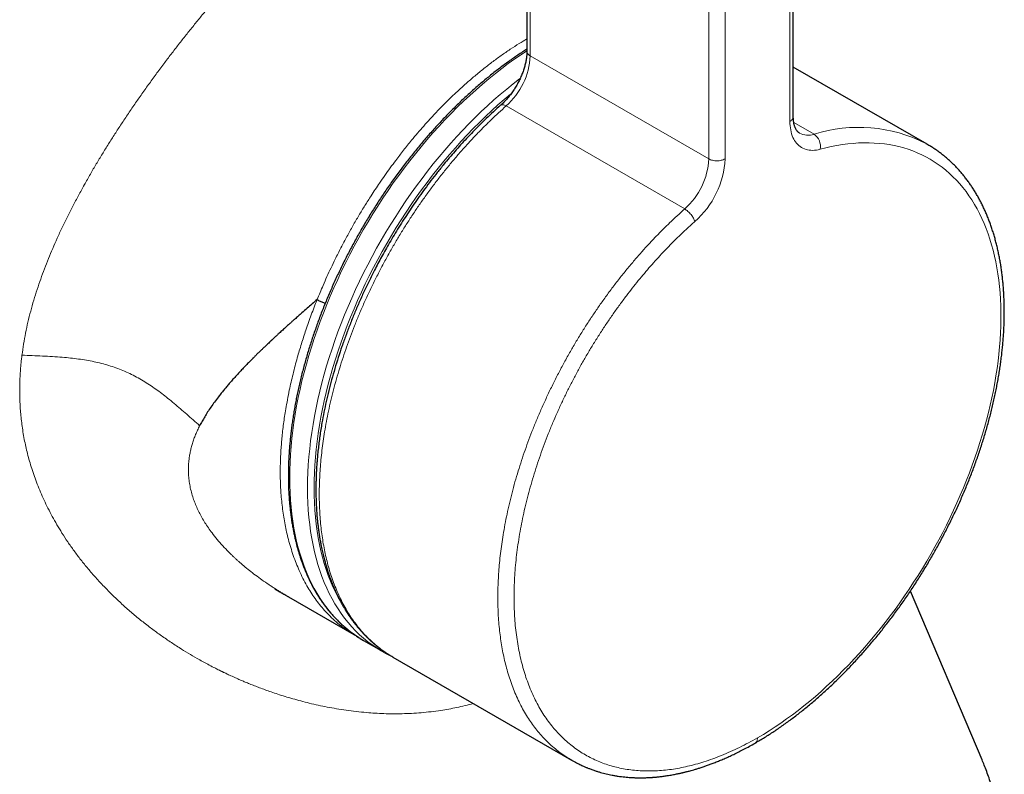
# Model space of a CAD drawing. Header units: millimetres. Extents: x 8 to 800, y 12 to 773.
# Tile 18 of 34: x 746 to 789, y 63 to 96. Entities that reach past the tile are written whole.
import ezdxf

# ---------------------------------------------------------------- set-up
doc = ezdxf.new("R2010")
doc.units = ezdxf.units.MM

msp = doc.modelspace()

# ---------------------------------------------------------------- linework, layer by layer
at = {"color": 7, "linetype": 'Continuous', "lineweight": 30}
for p, q in [((767.942, 115.362), (767.942, 94.446)), ((779.549, 91.592), (779.549, 112.502)), ((785.384, 90.39), (779.549, 93.758)), ((787.772, 63.556), (784.652, 70.914)), ((757.538, 70.671), (757.557, 70.66)), ((757.556, 70.661), (757.56, 70.659)), ((757.56, 70.659), (760.408, 69.015)), ((760.671, 68.851), (760.818, 68.763)), ((760.818, 68.763), (761.596, 68.314)), ((762.107, 68.033), (769.885, 63.542)), ((769.896, 63.536), (769.886, 63.543))]:
    msp.add_line(p, q, dxfattribs=at)
at = {"color": 252, "linetype": 'Continuous', "lineweight": 0}
for p, q in [((768.089, 94.245), (768.089, 115.155)), ((779.403, 112.298), (779.403, 91.388)), ((775.867, 89.755), (775.867, 110.665)), ((776.574, 89.755), (776.574, 110.665)), ((768.089, 94.245), (775.867, 89.755)), ((767.038, 92.06), (774.816, 87.57)), ((779.569, 91.334), (780.453, 90.824)), ((757.56, 70.659), (757.565, 70.656)), ((760.486, 68.972), (760.481, 68.975))]:
    msp.add_line(p, q, dxfattribs=at)
at = {"color": 252, "linetype": 'Continuous', "lineweight": 0, "flags": 128}
for points in [[(767.942, 94.461), (767.704, 94.305), (767.418, 94.11), (767.133, 93.906), (766.85, 93.695), (766.567, 93.475), (766.285, 93.248), (766.006, 93.013), (765.727, 92.771), (765.451, 92.521), (765.177, 92.265), (764.906, 92.001), (764.637, 91.731), (764.37, 91.455), (764.106, 91.172), (763.846, 90.882), (763.589, 90.587), (763.335, 90.286), (763.084, 89.98), (762.838, 89.668), (762.595, 89.351), (762.357, 89.029), (762.123, 88.703), (761.893, 88.372), (761.667, 88.036), (761.447, 87.697), (761.231, 87.354), (761.021, 87.007), (760.815, 86.657), (760.615, 86.305), (760.42, 85.949), (760.231, 85.59), (760.048, 85.23), (759.87, 84.867), (759.699, 84.502), (759.533, 84.136), (759.374, 83.769), (759.221, 83.4), (759.074, 83.031), (758.934, 82.661), (758.8, 82.29), (758.674, 81.92), (758.554, 81.549), (758.44, 81.18), (758.334, 80.811), (758.235, 80.442), (758.143, 80.075), (758.058, 79.71), (757.98, 79.346), (757.909, 78.984), (757.846, 78.624), (757.79, 78.267), (757.742, 77.913), (757.701, 77.561), (757.667, 77.213), (757.641, 76.868), (757.622, 76.526), (757.611, 76.189), (757.607, 75.855), (757.611, 75.526), (757.623, 75.202), (757.642, 74.882), (757.668, 74.567), (757.702, 74.258), (757.743, 73.954), (757.792, 73.655), (757.848, 73.363), (757.911, 73.076), (757.982, 72.796), (758.06, 72.522), (758.145, 72.255), (758.237, 71.994), (758.337, 71.741), (758.443, 71.494), (758.556, 71.256), (758.677, 71.024), (758.804, 70.8), (758.937, 70.584), (759.078, 70.376), (759.224, 70.176), (759.378, 69.985), (759.537, 69.801), (759.703, 69.626), (759.874, 69.46), (760.052, 69.302), (760.236, 69.154), (760.425, 69.014), (760.62, 68.883), (760.671, 68.851)], [(761.44, 68.407), (761.398, 68.434), (761.203, 68.565), (761.014, 68.705), (760.83, 68.853), (760.652, 69.011), (760.481, 69.177), (760.315, 69.352), (760.155, 69.535), (760.002, 69.727), (759.855, 69.927), (759.715, 70.135), (759.581, 70.351), (759.454, 70.575), (759.334, 70.807), (759.221, 71.045), (759.115, 71.292), (759.015, 71.545), (758.923, 71.806), (758.838, 72.073), (758.76, 72.347), (758.689, 72.627), (758.626, 72.913), (758.569, 73.206), (758.521, 73.504), (758.479, 73.809), (758.446, 74.118), (758.419, 74.433), (758.4, 74.753), (758.389, 75.077), (758.385, 75.406), (758.389, 75.74), (758.4, 76.077), (758.419, 76.418), (758.445, 76.764), (758.479, 77.112), (758.52, 77.464), (758.568, 77.818), (758.624, 78.175), (758.687, 78.535), (758.758, 78.897), (758.836, 79.261), (758.921, 79.626), (759.013, 79.993), (759.112, 80.362), (759.218, 80.731), (759.331, 81.1), (759.451, 81.471), (759.578, 81.841), (759.712, 82.211), (759.852, 82.582), (759.998, 82.951), (760.152, 83.32), (760.311, 83.687), (760.476, 84.053), (760.648, 84.418), (760.826, 84.781), (761.009, 85.141), (761.198, 85.5), (761.393, 85.856), (761.593, 86.208), (761.798, 86.558), (762.009, 86.905), (762.225, 87.248), (762.445, 87.587), (762.67, 87.923), (762.9, 88.254), (763.135, 88.58), (763.373, 88.902), (763.616, 89.219), (763.862, 89.531), (764.113, 89.837), (764.366, 90.138), (764.624, 90.433), (764.884, 90.723), (765.148, 91.006), (765.414, 91.282), (765.683, 91.552), (765.955, 91.816), (766.229, 92.072), (766.505, 92.322), (766.783, 92.564), (767.063, 92.799), (767.345, 93.026), (767.627, 93.245), (767.648, 93.261)], [(767.242, 92.581), (767.234, 92.574), (766.958, 92.343), (766.683, 92.104), (766.411, 91.857), (766.14, 91.604), (765.872, 91.344), (765.606, 91.077), (765.343, 90.804), (765.083, 90.525), (764.826, 90.239), (764.572, 89.948), (764.321, 89.651), (764.074, 89.349), (763.831, 89.041), (763.592, 88.728), (763.356, 88.41), (763.125, 88.088), (762.898, 87.761), (762.676, 87.43), (762.458, 87.095), (762.245, 86.757), (762.037, 86.415), (761.834, 86.069), (761.637, 85.721), (761.445, 85.37), (761.258, 85.016), (761.077, 84.66), (760.902, 84.302), (760.732, 83.942), (760.569, 83.58), (760.412, 83.218), (760.261, 82.854), (760.116, 82.489), (759.977, 82.124), (759.846, 81.758), (759.721, 81.392), (759.602, 81.027), (759.49, 80.662), (759.385, 80.298), (759.287, 79.934), (759.197, 79.572), (759.113, 79.211), (759.036, 78.852), (758.966, 78.495), (758.904, 78.14), (758.849, 77.787), (758.801, 77.437), (758.76, 77.09), (758.727, 76.746), (758.701, 76.405), (758.683, 76.068), (758.672, 75.735), (758.668, 75.406), (758.672, 75.081), (758.683, 74.761), (758.702, 74.445), (758.728, 74.135), (758.761, 73.829), (758.802, 73.529), (758.85, 73.235), (758.905, 72.946), (758.968, 72.663), (759.038, 72.386), (759.115, 72.116), (759.199, 71.852), (759.29, 71.595), (759.388, 71.345), (759.493, 71.102), (759.605, 70.866), (759.724, 70.637), (759.754, 70.581)], [(779.402, 91.387), (779.404, 91.289), (779.411, 91.194), (779.421, 91.102), (779.436, 91.013), (779.454, 90.927), (779.477, 90.844), (779.503, 90.765), (779.534, 90.69), (779.568, 90.62), (779.607, 90.553), (779.649, 90.491), (779.694, 90.433), (779.743, 90.38), (779.795, 90.331), (779.851, 90.288), (779.909, 90.249), (779.971, 90.216), (780.035, 90.188), (780.103, 90.165), (780.172, 90.147), (780.244, 90.135), (780.318, 90.128), (780.394, 90.126), (780.472, 90.13), (780.552, 90.139), (780.633, 90.153), (780.716, 90.173)], [(780.716, 90.173), (780.961, 90.236), (781.204, 90.29), (781.446, 90.337), (781.686, 90.377), (781.924, 90.408), (782.159, 90.431), (782.392, 90.447), (782.622, 90.455), (782.85, 90.454), (783.075, 90.446), (783.297, 90.43), (783.516, 90.407), (783.732, 90.375), (783.944, 90.335), (784.153, 90.288), (784.359, 90.233), (784.56, 90.17), (784.758, 90.099), (784.952, 90.021), (785.143, 89.935), (785.328, 89.841), (785.51, 89.74), (785.688, 89.631), (785.861, 89.515), (786.029, 89.392), (786.193, 89.261), (786.352, 89.123), (786.506, 88.978), (786.655, 88.826), (786.8, 88.667), (786.939, 88.501), (787.073, 88.328), (787.202, 88.149), (787.325, 87.963), (787.443, 87.771), (787.556, 87.572), (787.663, 87.367), (787.765, 87.156), (787.861, 86.939), (787.951, 86.716), (788.035, 86.487), (788.114, 86.253), (788.187, 86.013), (788.254, 85.768), (788.315, 85.518), (788.37, 85.263), (788.419, 85.002), (788.462, 84.737), (788.499, 84.468), (788.531, 84.194), (788.555, 83.916), (788.574, 83.633), (788.587, 83.347), (788.594, 83.057), (788.594, 82.763), (788.589, 82.466), (788.577, 82.165), (788.559, 81.861), (788.535, 81.555), (788.505, 81.245), (788.469, 80.933), (788.427, 80.619), (788.379, 80.302), (788.325, 79.984), (788.265, 79.663), (788.199, 79.341), (788.127, 79.018), (788.049, 78.693), (787.966, 78.367), (787.876, 78.04), (787.781, 77.712), (787.681, 77.384), (787.575, 77.055), (787.463, 76.726), (787.346, 76.397), (787.223, 76.069), (787.095, 75.741), (786.962, 75.413), (786.824, 75.086), (786.68, 74.76), (786.532, 74.436), (786.378, 74.112), (786.22, 73.791), (786.057, 73.471), (785.889, 73.152), (785.717, 72.836), (785.541, 72.522), (785.36, 72.211), (785.174, 71.902), (784.985, 71.596), (784.792, 71.293), (784.594, 70.993), (784.393, 70.697), (784.188, 70.404), (783.98, 70.115), (783.768, 69.829), (783.553, 69.547), (783.334, 69.27), (783.113, 68.997), (782.888, 68.728), (782.661, 68.465), (782.431, 68.205), (782.199, 67.951), (781.964, 67.702), (781.726, 67.458), (781.487, 67.22), (781.246, 66.987), (781.002, 66.759), (780.757, 66.537), (780.511, 66.322), (780.263, 66.112), (780.013, 65.908), (779.763, 65.711), (779.511, 65.52), (779.259, 65.336), (779.005, 65.158), (778.752, 64.987), (778.497, 64.822), (778.243, 64.665), (777.988, 64.514)]]:
    msp.add_lwpolyline(points, dxfattribs=at)
at = {"color": 7, "linetype": 'Continuous', "lineweight": 30, "flags": 128}
for points in [[(785.328, 90.422), (785.407, 90.376), (785.446, 90.354)], [(761.755, 68.226), (761.598, 68.313), (761.44, 68.407)]]:
    msp.add_lwpolyline(points, dxfattribs=at)
at = {"color": 252, "linetype": 'Continuous', "lineweight": 0}
for centre, radius, start, end in [((764.958, 94.405), 3.135, 311.5723, 357.0648), ((782.403, 84.716), 6.412, 62.8564, 107.7073), ((780.201, 91.608), 0.824, 242.1445, 287.7869), ((780.095, 90.301), 0.634, 348.3298, 55.6045), ((772.736, 89.915), 3.135, 311.572, 357.0648), ((772.672, 89.95), 3.907, 311.4996, 357.1384)]:
    msp.add_arc(centre, radius, start, end, dxfattribs=at)
for points, knots in [([(745.944, 81.199), (745.966, 81.359), (746.01, 81.679), (746.098, 82.159), (746.202, 82.637), (746.321, 83.114), (746.456, 83.59), (746.602, 84.056), (746.757, 84.512), (746.921, 84.958), (747.096, 85.403), (747.281, 85.847), (747.48, 86.299), (747.693, 86.759), (747.921, 87.228), (748.158, 87.695), (748.404, 88.162), (748.66, 88.628), (748.918, 89.084), (749.18, 89.531), (749.443, 89.968), (749.713, 90.404), (749.99, 90.839), (750.278, 91.282), (750.579, 91.733), (750.892, 92.191), (751.211, 92.647), (751.536, 93.102), (751.866, 93.554), (752.195, 93.995), (752.522, 94.425), (752.847, 94.843), (753.175, 95.259), (753.506, 95.671), (753.834, 96.072), (754.158, 96.463), (754.478, 96.842), (754.8, 97.218), (755.123, 97.59), (755.447, 97.957), (755.771, 98.319), (756.095, 98.676), (756.418, 99.027), (756.741, 99.373), (757.062, 99.712), (757.382, 100.045), (757.594, 100.261), (757.7, 100.369)], [0, 0, 0, 0, 0.0269091, 0.0536387, 0.0801932, 0.1065755, 0.1327871, 0.1588283, 0.1832248, 0.207468, 0.2315575, 0.2554929, 0.2792734, 0.304325, 0.3291999, 0.3538968, 0.378414, 0.4027505, 0.4269062, 0.4495162, 0.4719664, 0.4942585, 0.5163945, 0.5383766, 0.5615201, 0.5844834, 0.6072631, 0.6298577, 0.6522672, 0.6744937, 0.6952859, 0.7159229, 0.7364097, 0.7567525, 0.776959, 0.7959765, 0.8148887, 0.8337057, 0.8524365, 0.8710873, 0.8896643, 0.9081745, 0.9266251, 0.9450239, 0.9633794, 0.981701, 1, 1, 1, 1]), ([(758.804, 83.619), (758.804, 83.619), (758.846, 83.723), (758.931, 83.93), (759.073, 84.265), (759.231, 84.623), (759.407, 85.003), (759.609, 85.423), (759.84, 85.88), (760.096, 86.364), (760.357, 86.834), (760.618, 87.283), (760.885, 87.722), (761.124, 88.1), (761.337, 88.425), (761.535, 88.72), (761.752, 89.033), (761.989, 89.363), (762.26, 89.731), (762.57, 90.133), (762.888, 90.529), (763.181, 90.879), (763.448, 91.186), (763.701, 91.469), (763.941, 91.728), (764.206, 92.005), (764.514, 92.315), (764.873, 92.659), (765.242, 92.997), (765.626, 93.331), (766.019, 93.655), (766.418, 93.965), (766.818, 94.259), (767.214, 94.531), (767.589, 94.774), (767.83, 94.918), (767.942, 94.984)], [0, 0, 0, 0, 0.0000038, 0.0219453, 0.0438869, 0.0709845, 0.0980868, 0.1251845, 0.1610549, 0.1969253, 0.2306986, 0.2644717, 0.2969071, 0.3293424, 0.3505702, 0.3717979, 0.398018, 0.4242428, 0.4504629, 0.4868986, 0.523334, 0.550272, 0.5772154, 0.6041529, 0.62624, 0.6483271, 0.6819236, 0.7155203, 0.7511052, 0.7866903, 0.8236224, 0.8605543, 0.8972615, 0.9339688, 0.9693965, 1, 1, 1, 1]), ([(767.942, 94.449), (767.944, 94.43), (767.948, 94.392), (767.978, 94.338), (768.023, 94.287), (768.067, 94.259), (768.089, 94.245)], [0, 0, 0, 0, 0.249753, 0.499835, 0.749918, 1, 1, 1, 1]), ([(762.107, 68.033), (762.022, 68.084), (761.847, 68.189), (761.594, 68.368), (761.345, 68.565), (761.112, 68.774), (760.894, 68.993), (760.691, 69.221), (760.499, 69.461), (760.317, 69.713), (760.143, 69.982), (759.977, 70.267), (759.821, 70.57), (759.677, 70.883), (759.545, 71.206), (759.427, 71.538), (759.322, 71.873), (759.232, 72.207), (759.154, 72.541), (759.087, 72.881), (759.03, 73.225), (758.982, 73.58), (758.945, 73.946), (758.918, 74.322), (758.901, 74.7), (758.895, 75.082), (758.899, 75.469), (758.912, 75.857), (758.936, 76.246), (758.968, 76.636), (759.011, 77.035), (759.064, 77.442), (759.128, 77.865), (759.206, 78.303), (759.297, 78.758), (759.4, 79.22), (759.516, 79.688), (759.644, 80.161), (759.782, 80.63), (759.929, 81.094), (760.085, 81.552), (760.251, 82.012), (760.429, 82.473), (760.621, 82.945), (760.829, 83.426), (761.052, 83.916), (761.287, 84.403), (761.532, 84.888), (761.789, 85.37), (762.05, 85.838), (762.316, 86.292), (762.585, 86.731), (762.861, 87.164), (763.144, 87.59), (763.441, 88.017), (763.749, 88.443), (764.07, 88.868), (764.397, 89.282), (764.729, 89.685), (765.065, 90.076), (765.398, 90.448), (765.728, 90.8), (766.054, 91.133), (766.381, 91.455), (766.708, 91.765), (766.928, 91.962), (767.038, 92.06)], [0, 0, 0, 0, 0.015846, 0.03266, 0.049453, 0.066216, 0.081984, 0.097707, 0.113377, 0.128986, 0.144526, 0.160923, 0.177225, 0.193423, 0.209509, 0.225474, 0.241312, 0.256122, 0.270807, 0.28536, 0.299779, 0.314057, 0.329042, 0.34386, 0.358507, 0.372978, 0.38741, 0.402015, 0.415943, 0.430021, 0.444245, 0.458611, 0.473114, 0.488641, 0.50431, 0.520117, 0.536052, 0.552109, 0.568281, 0.583626, 0.599058, 0.614569, 0.630153, 0.645801, 0.662458, 0.679169, 0.695923, 0.71271, 0.729519, 0.746342, 0.762204, 0.77806, 0.7939, 0.809715, 0.825498, 0.842191, 0.858827, 0.875396, 0.89189, 0.908298, 0.924612, 0.9399, 0.955089, 0.970173, 0.985145, 1, 1, 1, 1]), ([(766.799, 92.091), (766.804, 92.096), (766.819, 92.11), (766.856, 92.118), (766.908, 92.115), (766.97, 92.096), (767.015, 92.072), (767.038, 92.06)], [0, 0, 0, 0, 0.113555, 0.335167, 0.556778, 0.778389, 1, 1, 1, 1]), ([(779.549, 91.592), (779.549, 91.592), (779.552, 91.573), (779.541, 91.535), (779.514, 91.48), (779.468, 91.43), (779.424, 91.402), (779.402, 91.387)], [0, 0, 0, 0, 0.000286, 0.250215, 0.500143, 0.750072, 1, 1, 1, 1]), ([(769.886, 63.543), (769.8, 63.594), (769.625, 63.698), (769.372, 63.877), (769.123, 64.075), (768.89, 64.284), (768.673, 64.503), (768.469, 64.731), (768.277, 64.971), (768.095, 65.223), (767.921, 65.491), (767.755, 65.777), (767.599, 66.08), (767.455, 66.393), (767.324, 66.716), (767.205, 67.048), (767.101, 67.382), (767.01, 67.717), (766.932, 68.051), (766.865, 68.391), (766.808, 68.735), (766.761, 69.09), (766.723, 69.455), (766.696, 69.832), (766.679, 70.21), (766.673, 70.592), (766.677, 70.979), (766.691, 71.366), (766.714, 71.756), (766.747, 72.146), (766.789, 72.545), (766.842, 72.952), (766.907, 73.374), (766.984, 73.813), (767.075, 74.268), (767.178, 74.73), (767.294, 75.197), (767.422, 75.671), (767.56, 76.14), (767.707, 76.604), (767.863, 77.062), (768.029, 77.522), (768.207, 77.983), (768.399, 78.455), (768.607, 78.936), (768.83, 79.425), (769.065, 79.913), (769.311, 80.398), (769.567, 80.88), (769.829, 81.348), (770.094, 81.801), (770.363, 82.241), (770.639, 82.674), (770.923, 83.1), (771.219, 83.526), (771.527, 83.953), (771.848, 84.378), (772.175, 84.792), (772.507, 85.195), (772.843, 85.586), (773.177, 85.957), (773.506, 86.31), (773.832, 86.643), (774.159, 86.965), (774.486, 87.274), (774.707, 87.472), (774.816, 87.57)], [0, 0, 0, 0, 0.015845, 0.032659, 0.049452, 0.066215, 0.081983, 0.097706, 0.113376, 0.128985, 0.144525, 0.160922, 0.177224, 0.193422, 0.209508, 0.225473, 0.241311, 0.256121, 0.270806, 0.28536, 0.299778, 0.314056, 0.329041, 0.343859, 0.358506, 0.372978, 0.387409, 0.402014, 0.415942, 0.43002, 0.444244, 0.45861, 0.473113, 0.48864, 0.50431, 0.520116, 0.536051, 0.552109, 0.568281, 0.583625, 0.599057, 0.614569, 0.630153, 0.645801, 0.662458, 0.679169, 0.695922, 0.712709, 0.729519, 0.746341, 0.762204, 0.77806, 0.7939, 0.809715, 0.825497, 0.84219, 0.858827, 0.875396, 0.89189, 0.908298, 0.924612, 0.9399, 0.955089, 0.970173, 0.985145, 1, 1, 1, 1]), ([(773.893, 63.099), (773.777, 63.09), (773.547, 63.071), (773.207, 63.065), (772.874, 63.076), (772.547, 63.103), (772.228, 63.148), (771.919, 63.21), (771.619, 63.288), (771.326, 63.382), (771.04, 63.493), (770.76, 63.622), (770.488, 63.769), (770.225, 63.932), (769.971, 64.112), (769.728, 64.308), (769.497, 64.518), (769.278, 64.741), (769.07, 64.978), (768.872, 65.232), (768.684, 65.502), (768.508, 65.788), (768.343, 66.089), (768.192, 66.403), (768.054, 66.728), (767.93, 67.063), (767.818, 67.407), (767.719, 67.763), (767.632, 68.132), (767.557, 68.512), (767.495, 68.903), (767.446, 69.302), (767.411, 69.71), (767.389, 70.122), (767.379, 70.538), (767.382, 70.958), (767.398, 71.385), (767.426, 71.819), (767.466, 72.261), (767.52, 72.71), (767.585, 73.163), (767.663, 73.619), (767.753, 74.076), (767.854, 74.532), (767.965, 74.987), (768.088, 75.445), (768.223, 75.908), (768.369, 76.372), (768.527, 76.838), (768.695, 77.303), (768.873, 77.767), (769.061, 78.226), (769.256, 78.679), (769.46, 79.126), (769.672, 79.57), (769.895, 80.013), (770.128, 80.454), (770.37, 80.892), (770.622, 81.326), (770.882, 81.756), (771.149, 82.178), (771.421, 82.592), (771.7, 82.997), (771.985, 83.396), (772.264, 83.77), (772.534, 84.12), (772.795, 84.446), (773.06, 84.764), (773.328, 85.076), (773.602, 85.384), (773.898, 85.704), (774.218, 86.037), (774.561, 86.378), (774.908, 86.708), (775.143, 86.918), (775.261, 87.024)], [0, 0, 0, 0, 0.014306, 0.028591, 0.042875, 0.057173, 0.071508, 0.085574, 0.099622, 0.113669, 0.127734, 0.142102, 0.156468, 0.17085, 0.185267, 0.199745, 0.213946, 0.22811, 0.242255, 0.256397, 0.270807, 0.2852, 0.299596, 0.314013, 0.328394, 0.342455, 0.356518, 0.370601, 0.384719, 0.398969, 0.413166, 0.427329, 0.441474, 0.455549, 0.469293, 0.483024, 0.496757, 0.51051, 0.524399, 0.53826, 0.55211, 0.565966, 0.579775, 0.593285, 0.606806, 0.620353, 0.633943, 0.64766, 0.661346, 0.675015, 0.688682, 0.702313, 0.71563, 0.728919, 0.742193, 0.755468, 0.768918, 0.782361, 0.79581, 0.809282, 0.822786, 0.836047, 0.849308, 0.862586, 0.875892, 0.887363, 0.898804, 0.910224, 0.921633, 0.933041, 0.944652, 0.958461, 0.972278, 0.986119, 1, 1, 1, 1]), ([(760.334, 69.059), (760.296, 69.082), (760.2, 69.14), (760.049, 69.241), (759.891, 69.356), (759.745, 69.471), (759.611, 69.585), (759.48, 69.703), (759.316, 69.862), (759.123, 70.065), (758.91, 70.319), (758.71, 70.585), (758.527, 70.858), (758.35, 71.15), (758.183, 71.462), (758.027, 71.79), (757.887, 72.122), (757.763, 72.457), (757.651, 72.803), (757.555, 73.144), (757.473, 73.478), (757.405, 73.804), (757.346, 74.137), (757.297, 74.478), (757.257, 74.826), (757.228, 75.165), (757.209, 75.492), (757.198, 75.807), (757.195, 76.127), (757.199, 76.434), (757.209, 76.727), (757.223, 77.006), (757.243, 77.287), (757.268, 77.581), (757.3, 77.887), (757.34, 78.205), (757.385, 78.526), (757.441, 78.876), (757.509, 79.256), (757.586, 79.645), (757.668, 80.018), (757.752, 80.372), (757.842, 80.728), (757.934, 81.066), (758.026, 81.385), (758.117, 81.686), (758.212, 81.988), (758.315, 82.3), (758.427, 82.622), (758.547, 82.955), (758.672, 83.287), (758.76, 83.509), (758.804, 83.619)], [0, 0, 0, 0, 0.01121, 0.028529, 0.045849, 0.060569, 0.075289, 0.090032, 0.104775, 0.131939, 0.159138, 0.185429, 0.21175, 0.236921, 0.264877, 0.292868, 0.318559, 0.34425, 0.370055, 0.395859, 0.41812, 0.44038, 0.462717, 0.485054, 0.507419, 0.529804, 0.548992, 0.568179, 0.587421, 0.606663, 0.622833, 0.639004, 0.655206, 0.671408, 0.689273, 0.707137, 0.725043, 0.742948, 0.76529, 0.787652, 0.80681, 0.825968, 0.845173, 0.864378, 0.880489, 0.8966, 0.912739, 0.928877, 0.946639, 0.964401, 0.982201, 1, 1, 1, 1]), ([(765.609, 66.011), (765.606, 66.01), (765.486, 65.975), (765.247, 65.915), (764.895, 65.834), (764.546, 65.766), (764.169, 65.704), (763.767, 65.65), (763.339, 65.607), (762.92, 65.579), (762.509, 65.564), (762.107, 65.56), (761.715, 65.568), (761.332, 65.586), (760.929, 65.616), (760.507, 65.658), (760.069, 65.714), (759.649, 65.78), (759.245, 65.853), (758.851, 65.935), (758.467, 66.023), (758.096, 66.118), (757.743, 66.215), (757.411, 66.314), (757.097, 66.413), (756.809, 66.51), (756.544, 66.604), (756.302, 66.693), (756.077, 66.78), (755.869, 66.863), (755.68, 66.941), (755.511, 67.012), (755.36, 67.078), (755.224, 67.138), (755.102, 67.193), (754.995, 67.243), (754.902, 67.286), (754.824, 67.323), (754.76, 67.354), (754.713, 67.376), (754.68, 67.392), (754.66, 67.402), (754.649, 67.408), (754.643, 67.41), (754.642, 67.411), (754.642, 67.411), (754.642, 67.411), (754.637, 67.414), (754.626, 67.419), (754.611, 67.426), (754.596, 67.434), (754.58, 67.441), (754.565, 67.449), (754.55, 67.456), (754.512, 67.475), (754.429, 67.517), (754.263, 67.601), (753.971, 67.753), (753.597, 67.96), (753.181, 68.203), (752.768, 68.458), (752.343, 68.737), (751.908, 69.039), (751.479, 69.357), (751.058, 69.689), (750.644, 70.036), (750.25, 70.389), (749.874, 70.746), (749.51, 71.114), (749.159, 71.493), (748.822, 71.882), (748.507, 72.272), (748.213, 72.662), (747.939, 73.051), (747.691, 73.432), (747.466, 73.803), (747.262, 74.163), (747.076, 74.519), (746.906, 74.872), (746.751, 75.221), (746.61, 75.567), (746.484, 75.91), (746.371, 76.246), (746.271, 76.576), (746.185, 76.899), (746.109, 77.214), (746.043, 77.532), (745.987, 77.852), (745.94, 78.172), (745.903, 78.482), (745.877, 78.782), (745.858, 79.072), (745.848, 79.352), (745.844, 79.621), (745.846, 79.88), (745.853, 80.128), (745.865, 80.364), (745.881, 80.589), (745.899, 80.801), (745.92, 81.004), (745.936, 81.135), (745.944, 81.199)], [0, 0, 0, 0, 0.000273, 0.011446, 0.022496, 0.03342, 0.044215, 0.057758, 0.071077, 0.08416, 0.096999, 0.109585, 0.121909, 0.133965, 0.145751, 0.160177, 0.17416, 0.187693, 0.200765, 0.213369, 0.226213, 0.23851, 0.250249, 0.261421, 0.272018, 0.282031, 0.290931, 0.2993, 0.307131, 0.31442, 0.321161, 0.327035, 0.332412, 0.337286, 0.341656, 0.345518, 0.34887, 0.351711, 0.354039, 0.355851, 0.356872, 0.357602, 0.358042, 0.358153, 0.358181, 0.358188, 0.35819, 0.358191, 0.358752, 0.359313, 0.359873, 0.360434, 0.360995, 0.361555, 0.362115, 0.365195, 0.370685, 0.38046, 0.397818, 0.413211, 0.4285, 0.446564, 0.464474, 0.482227, 0.501064, 0.519699, 0.538121, 0.556319, 0.574284, 0.593077, 0.611593, 0.629819, 0.64774, 0.665342, 0.682614, 0.698587, 0.714249, 0.729595, 0.744618, 0.759315, 0.773938, 0.788213, 0.802136, 0.815704, 0.828914, 0.841763, 0.854251, 0.867567, 0.880442, 0.892876, 0.904866, 0.916413, 0.927518, 0.938179, 0.948399, 0.958179, 0.967519, 0.976267, 0.984595, 0.992505, 1, 1, 1, 1]), ([(753.685, 78.118), (753.59, 78.203), (753.402, 78.372), (753.123, 78.621), (752.849, 78.861), (752.578, 79.092), (752.31, 79.312), (752.042, 79.521), (751.775, 79.717), (751.502, 79.904), (751.223, 80.08), (750.935, 80.244), (750.642, 80.392), (750.343, 80.526), (750.039, 80.644), (749.727, 80.748), (749.408, 80.837), (749.081, 80.914), (748.747, 80.977), (748.405, 81.029), (748.055, 81.071), (747.676, 81.107), (747.269, 81.135), (746.832, 81.158), (746.39, 81.178), (746.093, 81.192), (745.944, 81.199)], [0, 0, 0, 0, 0.047007, 0.092786, 0.137292, 0.180498, 0.222403, 0.263033, 0.302446, 0.340732, 0.379767, 0.417881, 0.455289, 0.492231, 0.528962, 0.565737, 0.602798, 0.640357, 0.678589, 0.717619, 0.757518, 0.798305, 0.84746, 0.897639, 0.948594, 1, 1, 1, 1]), ([(753.685, 78.118), (753.653, 78.054), (753.59, 77.926), (753.507, 77.734), (753.434, 77.543), (753.37, 77.352), (753.317, 77.163), (753.273, 76.974), (753.239, 76.787), (753.211, 76.575), (753.194, 76.338), (753.194, 76.074), (753.213, 75.811), (753.25, 75.547), (753.306, 75.284), (753.377, 75.033), (753.46, 74.795), (753.553, 74.569), (753.66, 74.343), (753.78, 74.118), (753.914, 73.893), (754.062, 73.668), (754.237, 73.424), (754.445, 73.162), (754.689, 72.883), (754.891, 72.672), (755.039, 72.526), (755.123, 72.444), (755.209, 72.363), (755.297, 72.282), (755.387, 72.201), (755.479, 72.121), (755.573, 72.04), (755.718, 71.919), (755.921, 71.755), (756.189, 71.551), (756.475, 71.346), (756.721, 71.179), (756.92, 71.049), (757.065, 70.956), (757.215, 70.863), (757.368, 70.771), (757.483, 70.703), (757.546, 70.667), (757.556, 70.661)], [0, 0, 0, 0, 0.0263316, 0.0522713, 0.0778313, 0.1030238, 0.1278613, 0.1523567, 0.1765235, 0.2003752, 0.233738, 0.266817, 0.2996567, 0.3323024, 0.3647996, 0.3971944, 0.4250327, 0.4529321, 0.4809224, 0.5090333, 0.5372939, 0.5657329, 0.5943785, 0.6306931, 0.6675332, 0.7049466, 0.7160872, 0.7272827, 0.7385342, 0.749843, 0.76121, 0.7726364, 0.7841232, 0.7956716, 0.8251716, 0.8556896, 0.8872403, 0.9198374, 0.934817, 0.9500112, 0.9654212, 0.9810481, 0.9968928, 1, 1, 1, 1]), ([(777.988, 64.514), (777.858, 64.44), (777.596, 64.293), (777.205, 64.093), (776.814, 63.909), (776.424, 63.743), (776.037, 63.595), (775.659, 63.467), (775.292, 63.359), (774.936, 63.268), (774.583, 63.195), (774.235, 63.136), (774.007, 63.112), (773.893, 63.099)], [0, 0, 0, 0, 0.093111, 0.186412, 0.279915, 0.37328, 0.466703, 0.560245, 0.648299, 0.736272, 0.824338, 0.912225, 1, 1, 1, 1]), ([(769.936, 63.515), (769.924, 63.521), (769.911, 63.527), (769.898, 63.535), (769.896, 63.536)], [0, 0, 0, 0, 0.870909, 1, 1, 1, 1])]:
    msp.add_open_spline(points, degree=3, knots=knots, dxfattribs=at)
at = {"color": 7, "linetype": 'Continuous', "lineweight": 30}
for points, knots in [([(767.942, 94.535), (767.88, 94.495), (767.75, 94.412), (767.554, 94.282), (767.354, 94.145), (767.154, 94.004), (766.955, 93.859), (766.756, 93.71), (766.558, 93.557), (766.361, 93.401), (766.164, 93.241), (765.968, 93.077), (765.773, 92.909), (765.579, 92.738), (765.386, 92.563), (765.194, 92.385), (765.003, 92.204), (764.814, 92.019), (764.625, 91.831), (764.438, 91.64), (764.253, 91.446), (764.069, 91.248), (763.886, 91.048), (763.705, 90.844), (763.525, 90.638), (763.347, 90.429), (763.171, 90.217), (762.997, 90.002), (762.825, 89.785), (762.654, 89.566), (762.486, 89.344), (762.319, 89.119), (762.155, 88.893), (761.992, 88.664), (761.832, 88.432), (761.674, 88.199), (761.519, 87.964), (761.365, 87.727), (761.215, 87.488), (761.066, 87.247), (760.92, 87.005), (760.777, 86.761), (760.636, 86.515), (760.498, 86.269), (760.362, 86.02), (760.23, 85.771), (760.1, 85.52), (759.972, 85.268), (759.848, 85.015), (759.727, 84.761), (759.608, 84.507), (759.493, 84.251), (759.38, 83.995), (759.271, 83.738), (759.164, 83.481), (759.061, 83.223), (758.961, 82.965), (758.864, 82.707), (758.77, 82.448), (758.68, 82.19), (758.593, 81.931), (758.509, 81.673), (758.428, 81.414), (758.351, 81.156), (758.278, 80.899), (758.207, 80.641), (758.14, 80.384), (758.077, 80.128), (758.017, 79.872), (757.961, 79.618), (757.908, 79.364), (757.859, 79.111), (757.813, 78.859), (757.771, 78.608), (757.733, 78.358), (757.698, 78.109), (757.666, 77.862), (757.639, 77.616), (757.615, 77.372), (757.595, 77.129), (757.578, 76.888), (757.565, 76.649), (757.556, 76.411), (757.55, 76.176), (757.548, 75.942), (757.55, 75.711), (757.556, 75.481), (757.565, 75.254), (757.578, 75.029), (757.594, 74.807), (757.615, 74.587), (757.639, 74.369), (757.666, 74.154), (757.698, 73.942), (757.733, 73.732), (757.771, 73.525), (757.814, 73.321), (757.86, 73.12), (757.909, 72.922), (757.963, 72.728), (758.019, 72.536), (758.08, 72.347), (758.144, 72.162), (758.211, 71.98), (758.282, 71.802), (758.356, 71.627), (758.434, 71.456), (758.515, 71.288), (758.6, 71.124), (758.688, 70.964), (758.779, 70.807), (758.874, 70.654), (758.972, 70.505), (759.073, 70.36), (759.178, 70.22), (759.285, 70.083), (759.396, 69.95), (759.509, 69.821), (759.626, 69.697), (759.745, 69.576), (759.868, 69.46), (759.993, 69.349), (760.122, 69.241), (760.253, 69.138), (760.387, 69.039), (760.523, 68.945), (760.617, 68.884), (760.666, 68.854), (760.667, 68.854)], [0, 0, 0, 0, 0.007483, 0.015502, 0.023521, 0.03154, 0.039558, 0.047575, 0.055592, 0.063609, 0.071625, 0.079641, 0.087656, 0.09567, 0.103684, 0.111698, 0.119711, 0.127724, 0.135736, 0.143748, 0.15176, 0.159771, 0.167781, 0.175792, 0.183802, 0.191811, 0.19982, 0.207829, 0.215838, 0.223846, 0.231855, 0.239862, 0.24787, 0.255878, 0.263885, 0.271892, 0.279899, 0.287906, 0.295913, 0.30392, 0.311927, 0.319934, 0.32794, 0.335947, 0.343954, 0.351961, 0.359968, 0.367975, 0.375982, 0.383989, 0.391996, 0.400004, 0.408012, 0.416019, 0.424028, 0.432036, 0.440045, 0.448054, 0.456063, 0.464072, 0.472082, 0.480093, 0.488103, 0.496114, 0.504126, 0.512138, 0.52015, 0.528163, 0.536176, 0.54419, 0.552204, 0.560219, 0.568234, 0.57625, 0.584266, 0.592283, 0.6003, 0.608318, 0.616337, 0.624355, 0.632375, 0.640395, 0.648415, 0.656436, 0.664457, 0.672478, 0.6805, 0.688521, 0.696543, 0.704565, 0.712587, 0.720609, 0.72863, 0.736651, 0.744672, 0.752691, 0.76071, 0.768727, 0.776744, 0.784758, 0.792771, 0.800782, 0.808791, 0.816797, 0.8248, 0.8328, 0.840796, 0.848789, 0.856778, 0.864763, 0.872743, 0.880718, 0.888689, 0.896654, 0.904615, 0.91257, 0.92052, 0.928464, 0.936404, 0.944339, 0.952269, 0.960194, 0.968116, 0.976034, 0.983949, 0.991862, 0.999772, 1, 1, 1, 1]), ([(767.942, 94.449), (767.942, 94.44), (767.942, 94.407), (767.94, 94.347), (767.935, 94.268), (767.926, 94.187), (767.914, 94.104), (767.899, 94.018), (767.881, 93.931), (767.859, 93.842), (767.835, 93.752), (767.807, 93.661), (767.776, 93.569), (767.742, 93.477), (767.705, 93.385), (767.664, 93.293), (767.622, 93.201), (767.576, 93.11), (767.528, 93.019), (767.477, 92.93), (767.424, 92.843), (767.369, 92.757), (767.311, 92.673), (767.252, 92.591), (767.191, 92.512), (767.129, 92.435), (767.065, 92.361), (767.001, 92.29), (766.935, 92.222), (766.87, 92.158), (766.824, 92.116), (766.801, 92.095), (766.798, 92.093)], [0, 0, 0, 0, 0.012054, 0.046406, 0.080849, 0.115399, 0.150061, 0.184835, 0.219719, 0.254708, 0.289795, 0.324973, 0.360234, 0.395568, 0.430966, 0.466417, 0.501912, 0.537441, 0.572994, 0.60856, 0.644129, 0.679689, 0.715227, 0.750735, 0.786202, 0.821617, 0.856971, 0.892253, 0.927455, 0.962567, 0.995692, 1, 1, 1, 1]), ([(766.798, 92.093), (766.692, 91.998), (766.482, 91.81), (766.175, 91.521), (765.879, 91.231), (765.593, 90.94), (765.319, 90.652), (765.057, 90.366), (764.805, 90.083), (764.563, 89.801), (764.308, 89.495), (764.041, 89.164), (763.766, 88.809), (763.504, 88.459), (763.256, 88.115), (763.021, 87.779), (762.798, 87.449), (762.579, 87.115), (762.365, 86.777), (762.157, 86.437), (761.962, 86.108), (761.781, 85.79), (761.611, 85.485), (761.454, 85.193), (761.312, 84.92), (761.183, 84.667), (761.065, 84.428), (760.952, 84.193), (760.841, 83.956), (760.732, 83.719), (760.592, 83.403), (760.424, 83.01), (760.234, 82.536), (760.052, 82.058), (759.882, 81.578), (759.721, 81.095), (759.572, 80.61), (759.434, 80.128), (759.31, 79.65), (759.198, 79.177), (759.098, 78.707), (759.021, 78.298), (758.963, 77.949), (758.919, 77.659), (758.881, 77.371), (758.847, 77.085), (758.82, 76.817), (758.798, 76.57), (758.782, 76.349), (758.77, 76.142), (758.763, 75.979), (758.758, 75.854), (758.755, 75.764), (758.753, 75.677), (758.751, 75.596), (758.75, 75.521), (758.75, 75.458), (758.749, 75.408), (758.749, 75.367), (758.749, 75.322), (758.749, 75.266), (758.75, 75.192), (758.751, 75.101), (758.753, 74.998), (758.756, 74.884), (758.761, 74.765), (758.766, 74.642), (758.773, 74.52), (758.78, 74.401), (758.791, 74.255), (758.806, 74.084), (758.825, 73.89), (758.844, 73.731), (758.86, 73.609), (758.871, 73.525), (758.882, 73.454), (758.89, 73.398), (758.898, 73.345), (758.908, 73.285), (758.92, 73.209), (758.935, 73.122), (758.952, 73.03), (758.972, 72.924), (758.995, 72.808), (759.022, 72.682), (759.05, 72.56), (759.078, 72.443), (759.106, 72.331), (759.133, 72.23), (759.157, 72.14), (759.18, 72.062), (759.196, 72.005), (759.208, 71.967), (759.215, 71.943), (759.222, 71.921), (759.228, 71.902), (759.234, 71.882), (759.241, 71.859), (759.25, 71.829), (759.262, 71.791), (759.277, 71.746), (759.294, 71.695), (759.322, 71.612), (759.359, 71.505), (759.406, 71.379), (759.45, 71.265), (759.486, 71.174), (759.515, 71.103), (759.537, 71.052), (759.557, 71.007), (759.574, 70.966), (759.591, 70.928), (759.611, 70.885), (759.635, 70.832), (759.664, 70.768), (759.698, 70.699), (759.732, 70.629), (759.771, 70.553), (759.813, 70.471), (759.859, 70.387), (759.903, 70.307), (759.946, 70.232), (759.987, 70.163), (760.017, 70.113), (760.041, 70.074), (760.061, 70.041), (760.087, 70.001), (760.117, 69.954), (760.155, 69.895), (760.201, 69.828), (760.252, 69.754), (760.302, 69.683), (760.352, 69.614), (760.401, 69.55), (760.444, 69.494), (760.481, 69.447), (760.512, 69.409), (760.539, 69.375), (760.567, 69.341), (760.599, 69.303), (760.641, 69.255), (760.69, 69.198), (760.748, 69.134), (760.809, 69.068), (760.866, 69.008), (760.915, 68.958), (760.951, 68.921), (760.981, 68.892), (761.009, 68.865), (761.042, 68.833), (761.083, 68.794), (761.134, 68.747), (761.186, 68.7), (761.239, 68.653), (761.293, 68.608), (761.35, 68.56), (761.412, 68.51), (761.472, 68.462), (761.527, 68.42), (761.574, 68.384), (761.619, 68.351), (761.668, 68.316), (761.722, 68.278), (761.784, 68.236), (761.849, 68.192), (761.917, 68.149), (761.984, 68.107), (762.042, 68.071), (762.08, 68.05), (762.095, 68.041)], [0, 0, 0, 0, 0.01449, 0.028605, 0.04236, 0.055766, 0.068835, 0.081354, 0.093567, 0.105483, 0.117108, 0.131781, 0.145986, 0.159735, 0.173034, 0.185893, 0.198316, 0.21031, 0.223239, 0.235641, 0.247521, 0.258883, 0.269729, 0.280062, 0.289884, 0.298439, 0.306623, 0.314773, 0.322945, 0.33114, 0.339358, 0.355436, 0.371604, 0.387858, 0.404195, 0.420612, 0.437107, 0.453675, 0.469929, 0.486175, 0.502412, 0.518641, 0.528838, 0.539034, 0.549229, 0.559425, 0.569547, 0.578105, 0.586156, 0.593697, 0.600728, 0.604207, 0.607545, 0.610742, 0.613798, 0.616664, 0.619126, 0.620866, 0.622305, 0.623793, 0.625867, 0.628675, 0.632132, 0.636242, 0.640463, 0.645188, 0.649997, 0.654717, 0.65935, 0.663894, 0.671913, 0.67964, 0.687071, 0.691054, 0.694491, 0.697381, 0.699723, 0.701468, 0.703918, 0.707074, 0.710904, 0.714825, 0.718616, 0.72431, 0.729682, 0.734731, 0.740074, 0.744998, 0.749487, 0.753489, 0.756998, 0.760012, 0.761182, 0.762256, 0.763234, 0.764116, 0.764914, 0.765961, 0.767316, 0.769025, 0.771091, 0.773514, 0.776144, 0.7826, 0.788571, 0.794054, 0.799035, 0.801835, 0.804357, 0.806602, 0.808569, 0.810349, 0.812351, 0.814998, 0.818289, 0.822036, 0.825632, 0.829031, 0.833973, 0.838427, 0.842392, 0.846812, 0.850594, 0.853737, 0.855177, 0.857029, 0.859302, 0.861998, 0.864982, 0.86937, 0.87367, 0.877883, 0.882009, 0.886004, 0.889564, 0.892369, 0.894769, 0.896764, 0.898731, 0.901188, 0.90414, 0.908127, 0.912365, 0.916839, 0.921493, 0.924714, 0.927261, 0.929147, 0.930966, 0.933021, 0.936069, 0.939521, 0.943388, 0.946641, 0.950156, 0.953934, 0.957973, 0.962082, 0.965576, 0.968484, 0.971187, 0.974246, 0.977741, 0.981612, 0.985855, 0.990073, 0.994, 0.99764, 1, 1, 1, 1]), ([(779.817, 90.881), (779.812, 90.883), (779.797, 90.891), (779.774, 90.909), (779.747, 90.933), (779.722, 90.959), (779.698, 90.99), (779.675, 91.024), (779.653, 91.064), (779.633, 91.107), (779.614, 91.154), (779.598, 91.204), (779.584, 91.258), (779.572, 91.316), (779.562, 91.378), (779.555, 91.443), (779.55, 91.511), (779.549, 91.561), (779.549, 91.589), (779.549, 91.592)], [0, 0, 0, 0, 0.032974, 0.11424, 0.188201, 0.256603, 0.321033, 0.389345, 0.454402, 0.517178, 0.578428, 0.638667, 0.698255, 0.757448, 0.816431, 0.875338, 0.93425, 0.993229, 1, 1, 1, 1]), ([(777.885, 64.285), (777.92, 64.306), (778.024, 64.366), (778.195, 64.469), (778.398, 64.594), (778.6, 64.724), (778.802, 64.858), (779.004, 64.996), (779.205, 65.139), (779.405, 65.285), (779.605, 65.434), (779.804, 65.588), (780.002, 65.746), (780.2, 65.907), (780.396, 66.072), (780.592, 66.24), (780.787, 66.412), (780.98, 66.588), (781.173, 66.767), (781.364, 66.949), (781.554, 67.135), (781.742, 67.324), (781.929, 67.516), (782.115, 67.711), (782.3, 67.91), (782.482, 68.111), (782.663, 68.315), (782.843, 68.522), (783.02, 68.732), (783.196, 68.944), (783.37, 69.16), (783.542, 69.377), (783.712, 69.598), (783.881, 69.82), (784.047, 70.045), (784.211, 70.273), (784.372, 70.502), (784.532, 70.734), (784.689, 70.968), (784.844, 71.203), (784.996, 71.441), (785.147, 71.68), (785.294, 71.922), (785.439, 72.164), (785.582, 72.409), (785.722, 72.655), (785.859, 72.902), (785.993, 73.151), (786.125, 73.401), (786.254, 73.652), (786.38, 73.904), (786.503, 74.157), (786.624, 74.411), (786.741, 74.666), (786.855, 74.922), (786.967, 75.179), (787.075, 75.436), (787.18, 75.693), (787.282, 75.951), (787.381, 76.21), (787.476, 76.468), (787.568, 76.727), (787.657, 76.986), (787.743, 77.245), (787.825, 77.504), (787.904, 77.762), (787.98, 78.021), (788.052, 78.279), (788.121, 78.536), (788.186, 78.794), (788.247, 79.05), (788.306, 79.306), (788.36, 79.562), (788.411, 79.816), (788.459, 80.069), (788.502, 80.322), (788.543, 80.573), (788.579, 80.824), (788.612, 81.073), (788.641, 81.321), (788.667, 81.567), (788.688, 81.812), (788.707, 82.055), (788.721, 82.297), (788.732, 82.537), (788.738, 82.775), (788.742, 83.011), (788.741, 83.246), (788.737, 83.478), (788.728, 83.708), (788.716, 83.936), (788.701, 84.162), (788.681, 84.385), (788.658, 84.606), (788.631, 84.825), (788.6, 85.041), (788.566, 85.254), (788.527, 85.465), (788.485, 85.672), (788.44, 85.877), (788.39, 86.079), (788.337, 86.278), (788.28, 86.473), (788.219, 86.666), (788.155, 86.855), (788.087, 87.041), (788.016, 87.223), (787.941, 87.402), (787.862, 87.578), (787.78, 87.75), (787.694, 87.918), (787.605, 88.082), (787.513, 88.243), (787.417, 88.4), (787.318, 88.552), (787.216, 88.701), (787.11, 88.846), (787.001, 88.987), (786.889, 89.123), (786.774, 89.256), (786.656, 89.384), (786.535, 89.508), (786.411, 89.628), (786.284, 89.743), (786.154, 89.854), (786.022, 89.961), (785.886, 90.063), (785.748, 90.161), (785.608, 90.254), (785.508, 90.318), (785.454, 90.349), (785.449, 90.351)], [0, 0, 0, 0, 0.004161, 0.012039, 0.019917, 0.027795, 0.035671, 0.043547, 0.051421, 0.059295, 0.067167, 0.075039, 0.082909, 0.090778, 0.098645, 0.106512, 0.114378, 0.122242, 0.130105, 0.137967, 0.145828, 0.153687, 0.161546, 0.169404, 0.17726, 0.185116, 0.192971, 0.200825, 0.208678, 0.21653, 0.224381, 0.232232, 0.240082, 0.247932, 0.255781, 0.26363, 0.271478, 0.279325, 0.287173, 0.29502, 0.302867, 0.310713, 0.31856, 0.326406, 0.334252, 0.342099, 0.349945, 0.357791, 0.365638, 0.373484, 0.381331, 0.389179, 0.397026, 0.404874, 0.412722, 0.420571, 0.428421, 0.436271, 0.444121, 0.451972, 0.459825, 0.467677, 0.475531, 0.483385, 0.491241, 0.499097, 0.506954, 0.514813, 0.522672, 0.530533, 0.538395, 0.546258, 0.554122, 0.561987, 0.569854, 0.577722, 0.585591, 0.593461, 0.601333, 0.609206, 0.61708, 0.624956, 0.632832, 0.64071, 0.648589, 0.656469, 0.66435, 0.672231, 0.680113, 0.687996, 0.695879, 0.703762, 0.711644, 0.719527, 0.727408, 0.735288, 0.743167, 0.751044, 0.758918, 0.76679, 0.774659, 0.782523, 0.790383, 0.798239, 0.806088, 0.813932, 0.821768, 0.829597, 0.837418, 0.84523, 0.853032, 0.860825, 0.868607, 0.876378, 0.884137, 0.891885, 0.899621, 0.907346, 0.915058, 0.922758, 0.930447, 0.938125, 0.945793, 0.95345, 0.961099, 0.96874, 0.976373, 0.984001, 0.991624, 0.999244, 1, 1, 1, 1]), ([(758.804, 83.619), (758.732, 83.557), (758.584, 83.429), (758.362, 83.236), (758.161, 83.06), (757.983, 82.903), (757.869, 82.802), (757.795, 82.736), (757.76, 82.704), (757.724, 82.673), (757.689, 82.641), (757.654, 82.609), (757.618, 82.578), (757.549, 82.516), (757.444, 82.421), (757.3, 82.29), (757.166, 82.167), (757.044, 82.055), (756.939, 81.958), (756.866, 81.889), (756.824, 81.85), (756.811, 81.838), (756.798, 81.825), (756.784, 81.813), (756.771, 81.8), (756.718, 81.751), (756.63, 81.667), (756.512, 81.554), (756.406, 81.452), (756.312, 81.361), (756.233, 81.285), (756.169, 81.222), (756.118, 81.171), (756.076, 81.129), (756.042, 81.096), (756.018, 81.072), (756.001, 81.055), (755.992, 81.046), (755.989, 81.043), (755.987, 81.041), (755.987, 81.041), (755.986, 81.04), (755.986, 81.04), (755.986, 81.04), (755.986, 81.04), (755.929, 80.983), (755.819, 80.871), (755.661, 80.709), (755.515, 80.556), (755.378, 80.409), (755.241, 80.259), (755.105, 80.108), (754.973, 79.956), (754.851, 79.813), (754.735, 79.674), (754.618, 79.53), (754.482, 79.356), (754.331, 79.155), (754.176, 78.935), (754.033, 78.722), (753.905, 78.515), (753.788, 78.315), (753.719, 78.183), (753.685, 78.118)], [0, 0, 0, 0, 0.0328885, 0.0670129, 0.1023737, 0.1263895, 0.1509441, 0.1565304, 0.1621439, 0.1677846, 0.1734524, 0.1791473, 0.1848694, 0.1906187, 0.2125217, 0.2361467, 0.2614938, 0.2791662, 0.2975885, 0.3144205, 0.3166677, 0.3189248, 0.3211919, 0.323469, 0.325756, 0.328053, 0.3507471, 0.3714505, 0.3901632, 0.4068853, 0.4216169, 0.4323728, 0.4417466, 0.4497383, 0.4553833, 0.4600533, 0.4633563, 0.4645705, 0.4650584, 0.4652641, 0.4653529, 0.4653916, 0.4654086, 0.465416, 0.4654193, 0.4654219, 0.4971164, 0.5271515, 0.5555276, 0.5822451, 0.608677, 0.6387527, 0.666111, 0.6925005, 0.7179223, 0.7434645, 0.7721473, 0.8136394, 0.8537139, 0.8923785, 0.9296413, 0.9655118, 1, 1, 1, 1]), ([(758.804, 83.619), (758.823, 83.608), (758.862, 83.587), (758.93, 83.554), (759.002, 83.523), (759.075, 83.495), (759.128, 83.476), (759.155, 83.468), (759.159, 83.467)], [0, 0, 0, 0, 0.193128, 0.386256, 0.579383, 0.772511, 0.965639, 1, 1, 1, 1]), ([(756.965, 70.997), (756.965, 70.998), (756.964, 70.998), (756.969, 70.995), (756.979, 70.99), (756.987, 70.985), (756.996, 70.981), (757.006, 70.975), (757.019, 70.968), (757.037, 70.958), (757.059, 70.946), (757.082, 70.933), (757.105, 70.92), (757.128, 70.907), (757.155, 70.892), (757.186, 70.874), (757.223, 70.853), (757.262, 70.831), (757.296, 70.811), (757.323, 70.795), (757.344, 70.784), (757.366, 70.771), (757.396, 70.754), (757.438, 70.729), (757.481, 70.704), (757.51, 70.687), (757.521, 70.681)], [0, 0, 0, 0, 0.030133, 0.116789, 0.15828, 0.19756, 0.234133, 0.266479, 0.299627, 0.341549, 0.391595, 0.439386, 0.481883, 0.519242, 0.5583, 0.603115, 0.653831, 0.708693, 0.756587, 0.785375, 0.809631, 0.830689, 0.861853, 0.906666, 0.965284, 1, 1, 1, 1]), ([(760.481, 68.975), (760.452, 68.99), (760.402, 69.017), (760.354, 69.047), (760.334, 69.059)], [0, 0, 0, 0, 0.5759628, 1, 1, 1, 1]), ([(760.484, 68.972), (760.485, 68.971), (760.488, 68.969), (760.491, 68.968), (760.494, 68.966)], [0, 0, 0, 0, 0.125763, 1, 1, 1, 1]), ([(761.759, 68.224), (761.797, 68.204), (761.862, 68.169), (761.929, 68.137), (761.957, 68.124)], [0, 0, 0, 0, 0.58517, 1, 1, 1, 1]), ([(769.891, 63.54), (769.929, 63.519), (770.001, 63.478), (770.104, 63.423), (770.2, 63.374), (770.287, 63.332), (770.366, 63.296), (770.435, 63.264), (770.495, 63.239), (770.55, 63.216), (770.606, 63.193), (770.669, 63.168), (770.74, 63.142), (770.815, 63.114), (770.91, 63.081), (771.022, 63.045), (771.15, 63.007), (771.275, 62.973), (771.4, 62.942), (771.525, 62.913), (771.635, 62.891), (771.726, 62.874), (771.803, 62.86), (771.883, 62.847), (771.973, 62.834), (772.081, 62.82), (772.202, 62.806), (772.334, 62.794), (772.44, 62.786), (772.518, 62.782), (772.571, 62.779), (772.621, 62.777), (772.67, 62.775), (772.719, 62.774), (772.772, 62.773), (772.835, 62.772), (772.907, 62.772), (772.984, 62.772), (773.059, 62.774), (773.129, 62.776), (773.197, 62.778), (773.262, 62.782), (773.325, 62.785), (773.381, 62.789), (773.431, 62.792), (773.475, 62.796), (773.513, 62.799), (773.549, 62.802), (773.59, 62.806), (773.643, 62.811), (773.71, 62.818), (773.79, 62.827), (773.878, 62.838), (773.968, 62.851), (774.065, 62.865), (774.167, 62.882), (774.272, 62.9), (774.369, 62.918), (774.455, 62.936), (774.53, 62.951), (774.595, 62.965), (774.655, 62.979), (774.712, 62.992), (774.767, 63.005), (774.82, 63.018), (774.877, 63.032), (774.942, 63.048), (775.017, 63.068), (775.109, 63.093), (775.221, 63.125), (775.352, 63.164), (775.5, 63.211), (775.654, 63.262), (775.814, 63.317), (775.977, 63.377), (776.152, 63.444), (776.338, 63.519), (776.536, 63.603), (776.741, 63.694), (776.954, 63.793), (777.172, 63.9), (777.401, 64.017), (777.639, 64.145), (777.802, 64.238), (777.885, 64.285)], [0, 0, 0, 0, 0.0164926, 0.0319073, 0.0462484, 0.0595213, 0.071539, 0.0820814, 0.0911501, 0.0983746, 0.1063252, 0.1154042, 0.1256109, 0.1365133, 0.1471844, 0.1655879, 0.1832198, 0.2003948, 0.2172126, 0.2341513, 0.2508995, 0.2610925, 0.2706204, 0.2811773, 0.2930377, 0.3061119, 0.3233608, 0.3402789, 0.3568403, 0.3636709, 0.3702738, 0.3766493, 0.3827975, 0.3887438, 0.3953093, 0.4028875, 0.4123929, 0.4223277, 0.4316391, 0.4403221, 0.448377, 0.4568669, 0.464529, 0.4714209, 0.4775627, 0.4829543, 0.4875959, 0.4915247, 0.4961955, 0.502688, 0.5108172, 0.5205834, 0.5317649, 0.5427882, 0.5533457, 0.5667555, 0.579329, 0.5910471, 0.6014323, 0.6102776, 0.6176217, 0.6245937, 0.6317155, 0.6378757, 0.6441437, 0.6506059, 0.6581492, 0.6670065, 0.6771779, 0.6908523, 0.7063512, 0.7236739, 0.7428194, 0.7604924, 0.7794754, 0.7997669, 0.8213649, 0.8442672, 0.8684712, 0.8924814, 0.9176429, 0.9439523, 0.971406, 1, 1, 1, 1]), ([(779.74, 46.833), (779.74, 46.833), (779.879, 46.915), (780.155, 47.079), (780.562, 47.33), (780.959, 47.585), (781.323, 47.828), (781.654, 48.057), (781.953, 48.271), (782.247, 48.488), (782.6, 48.756), (783.006, 49.079), (783.4, 49.41), (783.725, 49.695), (783.987, 49.934), (784.242, 50.174), (784.514, 50.44), (784.8, 50.731), (785.096, 51.048), (785.382, 51.368), (785.629, 51.66), (785.84, 51.92), (786.018, 52.149), (786.192, 52.379), (786.405, 52.675), (786.653, 53.038), (786.925, 53.469), (787.179, 53.905), (787.402, 54.325), (787.598, 54.727), (787.769, 55.113), (787.926, 55.5), (788.065, 55.885), (788.189, 56.266), (788.297, 56.644), (788.391, 57.024), (788.471, 57.409), (788.538, 57.799), (788.59, 58.195), (788.627, 58.591), (788.647, 58.968), (788.654, 59.325), (788.649, 59.663), (788.632, 60), (788.606, 60.329), (788.57, 60.648), (788.526, 60.958), (788.472, 61.267), (788.41, 61.572), (788.339, 61.874), (788.26, 62.171), (788.173, 62.467), (788.078, 62.758), (787.976, 63.044), (787.876, 63.308), (787.803, 63.478), (787.77, 63.555)], [0, 0, 0, 0, 0.000002, 0.018935, 0.037867, 0.056829, 0.07579, 0.090957, 0.106124, 0.121305, 0.136487, 0.16187, 0.18727, 0.202829, 0.218389, 0.233964, 0.24954, 0.269388, 0.289236, 0.309118, 0.328999, 0.342832, 0.356666, 0.37051, 0.384355, 0.409649, 0.434942, 0.460305, 0.485667, 0.50757, 0.529474, 0.551421, 0.573369, 0.594488, 0.615607, 0.636766, 0.657925, 0.679793, 0.701662, 0.723574, 0.745487, 0.764104, 0.782722, 0.801367, 0.820012, 0.837173, 0.854334, 0.871515, 0.888697, 0.905285, 0.921872, 0.938478, 0.955085, 0.970953, 0.986824, 1, 1, 1, 1])]:
    msp.add_open_spline(points, degree=3, knots=knots, dxfattribs=at)
at = {"color": 252, "linetype": 'Continuous', "lineweight": 0}
for points in [[(775.867, 89.755), (775.891, 89.742), (775.94, 89.717), (776.028, 89.69), (776.122, 89.674), (776.22, 89.668), (776.319, 89.674), (776.413, 89.69), (776.501, 89.717), (776.549, 89.742), (776.574, 89.755)], [(774.816, 87.57), (774.84, 87.555), (774.887, 87.526), (774.959, 87.467), (775.029, 87.4), (775.094, 87.326), (775.152, 87.248), (775.201, 87.17), (775.239, 87.093), (775.253, 87.047), (775.261, 87.024)], [(777.885, 64.285), (777.9, 64.296), (777.931, 64.318), (777.963, 64.371), (777.984, 64.436), (777.987, 64.488), (777.988, 64.514)]]:
    msp.add_open_spline(points, degree=3, dxfattribs=at)

doc.saveas('drawing.dxf')
